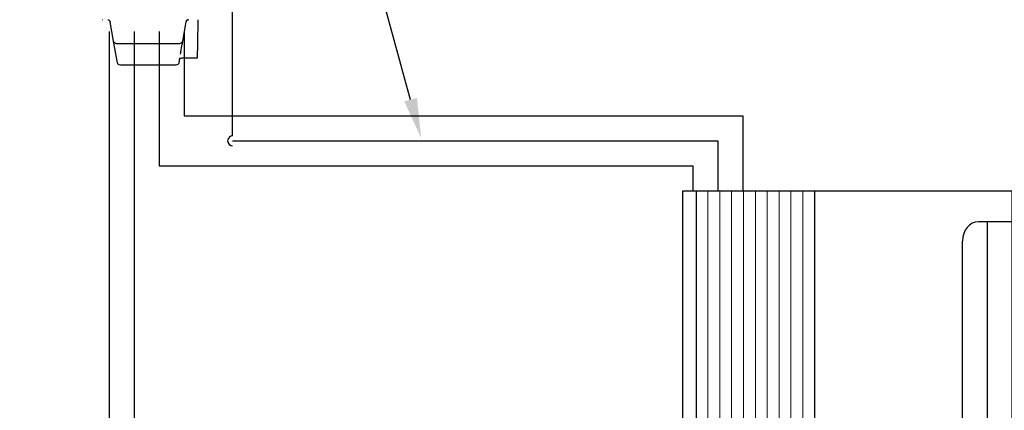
# Model space of a CAD drawing. Header units: centimetres. Extents: x 8435 to 34224, y 15581 to 23928.
# Tile 248 of 256: x 24827 to 25024, y 19413 to 19491. Entities that reach past the tile are written whole.
import ezdxf
from ezdxf import colors
from ezdxf.entities.mleader import LeaderData, LeaderLine
from ezdxf.enums import TextEntityAlignment as Align
from ezdxf.math import Vec2, Vec3

# ---------------------------------------------------------------- set-up
doc = ezdxf.new("R2010")
doc.units = ezdxf.units.CM
doc.header["$LTSCALE"] = 0.2
for name, color, linetype, lineweight in [('2DH_PLS_cchp', 215, 'Continuous', 30), ('2DH_PLS_cchz', 103, 'Continuous', 30), ('2DH_PLS_kan', 32, 'Continuous', 30), ('2DL_OBJ', 7, 'Continuous', 25), ('_ET_OPIS', 7, 'Continuous', 20), ('CP_DETAL', 33, 'Continuous', 9)]:
    doc.layers.add(name, color=color, linetype=linetype, lineweight=lineweight)
doc.styles.add('CP_ATTR', font='arial.ttf')
doc.styles.add('SIMPLEX', font='simplex.shx', dxfattribs={"height": 12})

# ---------------------------------------------------------------- blocks, each defined once
blk = doc.blocks.new('A$C557f46fc')
at = {"linetype": 'Continuous'}
for p, q in [((226.11, 106.72), (226.21, 106.72)), ((226.21, 106.72), (235.51, 106.55)), ((235.51, 106.55), (241.51, 106.45)), ((241.51, 106.45), (241.51, 100.27)), ((226.94, 102), (234.72, 100.63)), ((234.72, 100.63), (235.87, 100.43)), ((235.71, 99.45), (235.71, 96.69)), ((237.36, 100.17), (235.87, 100.43)), ((238.91, 99.89), (237.36, 100.17)), ((241.37, 99.46), (243.32, 99.11)), ((235.71, 96.69), (235.71, 77.01)), ((244.31, 97.93), (244.31, 75.76)), ((235.71, 77.01), (235.71, 74.25)), ((234.72, 73.07), (226.94, 71.69)), ((239.1, 73.84), (234.72, 73.07)), ((243.32, 74.58), (239.1, 73.84))]:
    blk.add_line(p, q, dxfattribs=at)
for centre in [(227.11, 102.99), (242.51, 100.27)]:
    blk.add_arc(centre, 1, 180, 260, dxfattribs=at)
at = {"linetype": 'Continuous', "extrusion": (0, 0, -1)}
for centre, radius, start, end in [((-234.51, 99.45), 1.2, 100, 180), ((-243.11, 97.93), 1.2, 100, 180), ((-243.11, 75.76), 1.2, 180, 260), ((-227.11, 70.71), 1, 0, 80), ((-234.51, 74.25), 1.2, 180, 260)]:
    blk.add_arc(centre, radius, start, end, dxfattribs=at)
at = {"linetype": 'Continuous'}
for centre, major_axis, ratio, start_param, end_param in [((226.31, 102.99), (0.2, 0), 0.10051, 3.141593, 4.177762), ((227.11, 102.99), (0.174, 0.985), 0.898854, 1.745329, 3.141593)]:
    blk.add_ellipse(centre, major_axis=major_axis, ratio=ratio, start_param=start_param, end_param=end_param, dxfattribs=at)
blk.add_open_spline([(238.91, 99.89), (239.26, 99.83), (239.59, 99.75), (239.88, 99.67)], degree=3, dxfattribs=at)
blk.add_open_spline([(226.11, 68.77), (226.11, 68.75), (226.11, 68.72), (226.11, 68.67), (226.11, 68.65), (226.11, 68.63)], degree=3, knots=[0, 0, 0, 0, 0.612645, 0.612645, 1, 1, 1, 1], dxfattribs=at)
blk = doc.blocks.new('2v_cent007_0744_5u4dhky')
for p, q in [((-59.65, 69), (59.65, 69)), ((-63.5, 0), (-63.5, 65.84)), ((63.5, 65.84), (-63.5, 65.84)), ((-57.32, 65.84), (-57.32, 59.06)), ((57.32, 65.84), (57.32, 59.06)), ((57.32, 65.84), (57.32, 59.06)), ((63.5, 0), (63.5, 65.84)), ((-57.32, 60.84), (57.32, 60.84)), ((53.47, 55.9), (-53.47, 55.9)), ((63.5, 26.34), (-63.5, 26.34)), ((-63.5, 2.63), (63.5, 2.63)), ((63.5, 0), (-63.5, 0))]:
    blk.add_line(p, q)
for centre, start_param, end_param in [((-59.65, 65.84), -1.570796, 0), ((59.65, 65.84), -3.141593, -1.570796), ((-53.47, 59.06), 0, 1.570796), ((53.47, 59.06), 1.570796, 3.141593), ((53.47, 59.06), 1.570796, 3.141593)]:
    blk.add_ellipse(centre, major_axis=(-3.85, 0), ratio=0.821182, start_param=start_param, end_param=end_param)
at = {"layer": 'CP_DETAL'}
for p, q in [((63.5, 23.97), (-63.5, 23.97)), ((63.5, 21.6), (-63.5, 21.6)), ((63.5, 19.23), (-63.5, 19.23)), ((63.5, 16.85), (-63.5, 16.85)), ((63.5, 14.48), (-63.5, 14.48)), ((63.5, 12.11), (-63.5, 12.11)), ((63.5, 9.74), (-63.5, 9.74)), ((63.5, 7.37), (-63.5, 7.37)), ((63.5, 5), (-63.5, 5))]:
    blk.add_line(p, q, dxfattribs=at)
at = {"linetype": 'ByBlock', "style": 'CP_ATTR', "flags": 9}
for tag, p in [('ARTICLE', (-0.06, -0.42)), ('ORDER-NO', (-0.06, -0.46)), ('NAME', (-0.05, -0.36)), ('TEMPERATURE', (-0.05, -0.36)), ('NUMBER', (-0.05, -0.38)), ('GROUP', (-0.06, -0.4)), ('FLOW', (-0.05, -0.4)), ('CHARACTER', (-0.05, -0.42)), ('PRODUCT-TYPE', (-0.06, -0.44)), ('PRODUCER', (-0.06, -0.48)), ('CAPACITY_MAX', (-0.05, -0.5)), ('CAPACITY_COOL_KW', (-0.05, -0.52)), ('CAPACITY_HEAT_KW', (-0.05, -0.54)), ('OTHER', (-0.04, -0.38)), ('PN', (-0.04, -0.4)), ('DN', (-0.04, -0.44)), ('POWER', (-0.04, -0.46)), ('VOLTAGE', (-0.04, -0.48))]:
    blk.add_attdef(tag, text='', height=0.01, dxfattribs=at).set_placement(p, align=Align.MIDDLE_LEFT)

msp = doc.modelspace()

# ---------------------------------------------------------------- linework, layer by layer
at = {"layer": '2DH_PLS_cchp'}
for p, q in [((24845.11, 19488.55), (24845.11, 18926.16)), ((24855.11, 19488.55), (24855.11, 19461.66)), ((24855.11, 19461.66), (24961.77, 19461.66)), ((24961.77, 19461.66), (24961.77, 19456.66))]:
    msp.add_line(p, q, dxfattribs=at)
at = {"layer": '2DH_PLS_cchz'}
for p, q in [((24850.11, 19488.55), (24850.11, 18936.16)), ((24860.11, 19488.55), (24860.11, 19471.66)), ((24860.11, 19471.66), (24971.77, 19471.66)), ((24971.77, 19471.66), (24971.77, 19456.66))]:
    msp.add_line(p, q, dxfattribs=at)
at = {"layer": '2DH_PLS_kan'}
for p, q in [((24869.77, 19467.66), (24869.77, 19600.02)), ((24869.77, 19466.66), (24966.77, 19466.66)), ((24966.77, 19466.66), (24966.77, 19456.66))]:
    msp.add_line(p, q, dxfattribs=at)
msp.add_arc((24869.77, 19466.66), 1, 90, 270, dxfattribs=at)

# ---------------------------------------------------------------- block references
at = {"xscale": 0.5, "yscale": 0.5, "zscale": 0.5, "rotation": 270}
msp.add_blockref('A$C557f46fc', (24809.45, 19603.96), dxfattribs=at)
at = {"layer": '2DL_OBJ', "rotation": 270}
msp.add_blockref('2v_cent007_0744_5u4dhky', (24959.77, 19393.16), dxfattribs=at)

# ---------------------------------------------------------------- leaders
at = {"layer": '_ET_OPIS', "ltscale": 2}
ml = msp.add_multileader_mtext('Standard', dxfattribs=at)
ml.set_content('PRZEWÓD SKROPLIN\\PPVC20 - spadek 1% \\Psprowadzić na pozim terenu ', color=256, style='SIMPLEX')
ml.set_leader_properties()
ml.build(insert=Vec2(0, 0))
ml.multileader.update_dxf_attribs({"dogleg_length": 2, "arrow_head_size": 8})
ctx = ml.context
ctx.base_point, ctx.char_height, ctx.arrow_head_size, ctx.landing_gap_size, ctx.plane_origin = Vec3(24987.49, 19563.91), 8, 8, 1, Vec3(25724.25, 19675.14)
notes = []
notes.append((ctx, [(1, (1, 1, 0), (24985.49, 19563.91), (1, 0), 2, [(1, [(24907.47, 19467.19), (24870.77, 19601.02)], 0, [])])]))
ctx.mtext.insert, ctx.mtext.width, ctx.mtext.defined_height, ctx.mtext.flow_direction = Vec3(24988.49, 19569.25), 242.1891, 51.02, 5
ml = msp.add_multileader_mtext('Standard', dxfattribs=at)
ml.set_content('K-JZ', color=256, style='SIMPLEX')
ml.set_leader_properties()
ml.build(insert=Vec2(0, 0))
ml.multileader.update_dxf_attribs({"dogleg_length": 2, "arrow_head_size": 8})
ctx = ml.context
ctx.base_point, ctx.char_height, ctx.arrow_head_size, ctx.landing_gap_size, ctx.plane_origin = Vec3(24755.59, 19455.78), 12, 8, 1, Vec3(25642.68, 19710.68)
notes.append((ctx, [(0, (1, 1, 0), (24803.59, 19455.78), (-1, 0), 2, [(0, [(24831.57, 19503.47)], 0, [])])]))
ctx.mtext.insert, ctx.mtext.width, ctx.mtext.defined_height, ctx.mtext.flow_direction = Vec3(24756.59, 19461.78), 242.1891, 51.02, 5
for ctx, leaders in notes:
    for number, flags, end, landing, length, lines in leaders:
        leader = LeaderData()
        leader.index, (leader.has_last_leader_line, leader.has_dogleg_vector, leader.attachment_direction) = number, flags
        leader.last_leader_point, leader.dogleg_vector, leader.dogleg_length = Vec3(end), Vec3(landing), length
        for number, points, colour, breaks in lines:
            line = LeaderLine()
            line.index, line.vertices, line.color, line.breaks = number, Vec3.list(points), colors.encode_raw_color(colour), breaks
            leader.lines.append(line)
        ctx.leaders.append(leader)

doc.saveas('drawing.dxf')
